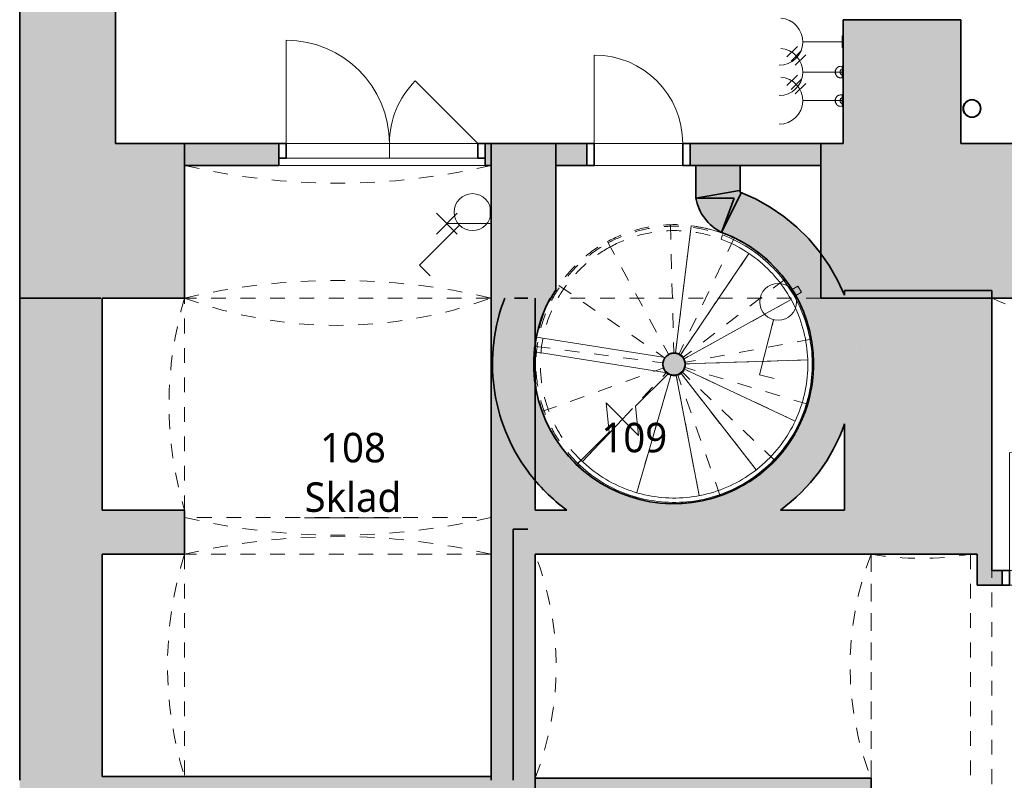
# Model space of a CAD drawing. Header units: metres. Extents: x -0.3 to 46.2, y -4.9 to 27.9.
# Tile 3 of 18: x -0.2 to 6.4, y 10.4 to 15.6. Entities that reach past the tile are written whole.
import ezdxf

# ---------------------------------------------------------------- set-up
doc = ezdxf.new("R2010")
doc.units = ezdxf.units.M
for name, pattern in [('AV - Cerch_ 1 tecka 4mm', [0.006, 0.004, -0.001, 0, -0.001]), ('AV - Cerch_ 2 tecky 2mm', [0.0038, 0.002, -0.0006, 0, -0.0006, 0, -0.0006]), ('AV - Cerch_ 2 tecky 4mm', [0.008, 0.004, -0.0015, 0, -0.001, 0, -0.0015])]:
    doc.linetypes.add(name, pattern=pattern)
doc.layers.add('AV-MISTNOSTI', color=5, linetype='Continuous', lineweight=5, true_color=0x0000ff)
doc.layers.add('AV-TEXTY', color=5, linetype='Continuous', lineweight=13, true_color=0x0000ff)
doc.layers.add('AV-SRAFY', color=7, linetype='Continuous', lineweight=35)
doc.layers.add('AV-STAVBA', color=7, linetype='Continuous', lineweight=18)
doc.styles.add('Trebuchet MS_B', font='trebuc.ttf', dxfattribs={"height": 0.2})

# ---------------------------------------------------------------- blocks, each defined once
blk = doc.blocks.new('GM_Otvor s klenutým nadpražím - 2080x2530_3800-930999-1NP')
at = {"layer": 'AV-STAVBA', "color": 254, "linetype": 'AV - Cerch_ 1 tecka 4mm', "lineweight": 13, "true_color": 0xcccccc}
for p, q in [((-1.04, 0.525), (1.04, 0.525)), ((0.9565, -0.375), (-0.9565, -0.375))]:
    blk.add_line(p, q, dxfattribs=at)
for centre, start, end in [((0, 4.9717), 256.83611, 283.16389), ((0, -4.8217), 76.83611, 103.16389)]:
    blk.add_arc(centre, 4.5667, start, end, dxfattribs=at)
blk = doc.blocks.new('DO_2-P_Ocel_ - 1300x1970-933000-1NP')
at = {"layer": 'AV-STAVBA', "color": 254, "true_color": 0xcccccc}
for p, q in [((-0.7, 0.775), (-0.7, 0.075)), ((0.6, 0.075), (0.1757, 0.4993)), ((-0.75, 0.075), (-0.75, -0.025)), ((-0.7, 0.075), (0.6, 0.075)), ((0, 0.075), (0, -0.025)), ((0.65, 0.075), (0.65, -0.025)), ((-0.7, -0.025), (0.6, -0.025))]:
    blk.add_line(p, q, dxfattribs=at)
at = {"layer": 'AV-STAVBA', "color": 254, "lineweight": 35, "true_color": 0xcccccc}
for p, q in [((-0.7, 0.075), (-0.75, 0.075)), ((-0.7, -0.025), (-0.7, 0.075)), ((0.65, 0.075), (0.6, 0.075)), ((0.6, 0.075), (0.6, -0.025)), ((-0.75, -0.025), (-0.7, -0.025)), ((0.6, -0.025), (0.65, -0.025))]:
    blk.add_line(p, q, dxfattribs=at)
at = {"layer": 'AV-STAVBA', "color": 254, "linetype": 'AV - Cerch_ 1 tecka 4mm', "true_color": 0xcccccc}
for p, q in [((-0.75, 0.075), (0.65, 0.075)), ((-0.7, 0.075), (0.6, 0.075)), ((-0.7, -0.025), (0.6, -0.025)), ((-0.75, -0.075), (0.65, -0.075))]:
    blk.add_line(p, q, dxfattribs=at)
at = {"layer": 'AV-STAVBA', "color": 254, "true_color": 0xcccccc}
for centre, radius, start, end in [((-0.7, 0.075), 0.7, 360, 90), ((0.6, 0.075), 0.6, 135, 180)]:
    blk.add_arc(centre, radius, start, end, dxfattribs=at)
blk = doc.blocks.new('DO_1-P_Ocel_ - 800x1970_100-934089-1NP')
at = {"layer": 'AV-STAVBA', "color": 254, "true_color": 0xcccccc}
for p, q in [((-0.4, 0.85), (-0.4, 0.05)), ((-0.4, 0.05), (0.4, 0.05)), ((-0.4, -0.05), (0.4, -0.05))]:
    blk.add_line(p, q, dxfattribs=at)
at = {"layer": 'AV-STAVBA', "color": 254, "linetype": 'AV - Cerch_ 1 tecka 4mm', "true_color": 0xcccccc}
for p, q in [((-0.45, 0.05), (0.45, 0.05)), ((-0.4, 0.05), (0.4, 0.05)), ((-0.45, -0.05), (0.45, -0.05)), ((-0.4, -0.05), (0.4, -0.05))]:
    blk.add_line(p, q, dxfattribs=at)
at = {"layer": 'AV-STAVBA', "color": 254, "lineweight": 35, "true_color": 0xcccccc}
for p, q in [((-0.4, 0.05), (-0.45, 0.05)), ((-0.45, 0.05), (-0.45, -0.05)), ((-0.4, -0.05), (-0.4, 0.05)), ((0.45, 0.05), (0.4, 0.05)), ((0.4, 0.05), (0.4, -0.05)), ((0.45, -0.05), (0.45, 0.05)), ((-0.45, -0.05), (-0.4, -0.05)), ((0.4, -0.05), (0.45, -0.05))]:
    blk.add_line(p, q, dxfattribs=at)
at = {"layer": 'AV-STAVBA', "color": 254, "true_color": 0xcccccc}
for start, end in [(27.92735, 90), (0, 13.43162)]:
    blk.add_arc((-0.4, 0.05), 0.8, start, end, dxfattribs=at)
blk = doc.blocks.new('GM_Void_valená klenba - GM_Void_valená klenba-1524440-1NP')
at = {"layer": 'AV-STAVBA', "color": 254, "linetype": 'AV - Cerch_ 1 tecka 4mm', "lineweight": 13, "true_color": 0xcccccc}
for p, q in [((-0.76, 1.14), (-0.76, -1.14)), ((-0.76, 1.14), (0.76, 1.14)), ((0.76, 1.14), (0.76, -1.14)), ((-0.76, -1.14), (0.76, -1.14))]:
    blk.add_line(p, q, dxfattribs=at)
for centre, start, end in [((0, 3.0977), 248.78278, 291.21722), ((0, -3.0977), 68.78278, 111.21722)]:
    blk.add_arc(centre, 2.1, start, end, dxfattribs=at)
blk = doc.blocks.new('GM_Void_valená klenba - GM_Void_valená klenba-1557017-1NP')
at = {"layer": 'AV-STAVBA', "color": 254, "linetype": 'AV - Cerch_ 1 tecka 4mm', "lineweight": 13, "true_color": 0xcccccc}
for p, q in [((-0.9, 2.575), (-0.9, -2.575)), ((-0.9, 2.575), (0.9, 2.575)), ((0.9, 2.575), (0.9, -2.575)), ((-0.9, -2.575), (0.9, -2.575))]:
    blk.add_line(p, q, dxfattribs=at)
for centre, start, end in [((0, 4.4724), 244.62307, 270), ((0, 4.4724), 270.68051, 295.37693), ((0, -4.4724), 64.62307, 115.37693)]:
    blk.add_arc(centre, 2.1, start, end, dxfattribs=at)
blk = doc.blocks.new('GM_Void_valená klenba - GM_Void_valená klenba-1557075-1NP')
at = {"layer": 'AV-STAVBA', "color": 254, "linetype": 'AV - Cerch_ 1 tecka 4mm', "lineweight": 13, "true_color": 0xcccccc}
for p, q in [((-0.3375, 1.705), (-0.3375, -1.705)), ((-0.3375, 1.705), (0.3375, 1.705)), ((0.3375, 1.705), (0.3375, -1.705)), ((-0.3375, -1.705), (0.3375, -1.705))]:
    blk.add_line(p, q, dxfattribs=at)
for centre, start, end in [((0, 3.7777), 260.75224, 279.24776), ((0, -3.7777), 80.75224, 99.24776)]:
    blk.add_arc(centre, 2.1, start, end, dxfattribs=at)
blk = doc.blocks.new('GM_Void zešikmen_Klenba valená - GM_Void zešikmen_Klenba valená-1376356-1NP')
at = {"layer": 'AV-STAVBA', "color": 254, "linetype": 'AV - Cerch_ 1 tecka 4mm', "lineweight": 13, "true_color": 0xcccccc}
for centre, start, end in [((1.9248, 16.5122), 249.71643, 290.28357), ((1.9248, 5.7342), 69.71643, 110.28357)]:
    blk.add_arc(centre, 3, start, end, dxfattribs=at)
blk = doc.blocks.new('GM_Otvor s klenutým nadpražím - 2080x1200_2000-1377304-1NP')
at = {"layer": 'AV-STAVBA', "color": 254, "linetype": 'AV - Cerch_ 1 tecka 4mm', "lineweight": 13, "true_color": 0xcccccc}
for p, q in [((-1.04, 0.15), (1.04, 0.15)), ((0.9565, -0.1), (-0.9565, -0.1))]:
    blk.add_line(p, q, dxfattribs=at)
for centre, start, end in [((0, 4.5967), 256.83611, 283.16389), ((0, -4.5467), 76.83611, 103.16389)]:
    blk.add_arc(centre, 4.5667, start, end, dxfattribs=at)
blk = doc.blocks.new('GM_Nika s klenutým nadpražím - 2080x1500_2000-1377833-1NP')
at = {"layer": 'AV-STAVBA', "color": 254, "linetype": 'AV - Cerch_ 1 tecka 4mm', "lineweight": 13, "true_color": 0xcccccc}
blk.add_line((1.04, -0.15), (-1.04, -0.15), dxfattribs=at)
blk = doc.blocks.new('GM_Nika klenutá_zešikmena - GM_Nika klenutá_zešikmena-1378468-1NP')
at = {"layer": 'AV-STAVBA', "color": 254, "linetype": 'AV - Cerch_ 1 tecka 4mm', "lineweight": 13, "true_color": 0xcccccc}
blk.add_line((0.8848, 12.2582), (0.8848, 13.6982), dxfattribs=at)
blk.add_arc((3.2789, 12.9782), 2.5, 163.26174, 196.73826, dxfattribs=at)
blk = doc.blocks.new('GM_Nika klenuá_zešikmena_02 - GM_Nika klenuá_zešikmena_02-1378896-1NP')
at = {"layer": 'AV-STAVBA', "color": 254, "linetype": 'AV - Cerch_ 1 tecka 4mm', "lineweight": 13, "true_color": 0xcccccc}
blk.add_line((0.8848, 11.9582), (0.8848, 10.4482), dxfattribs=at)
blk.add_arc((3.2681, 11.2032), 2.5, 162.42223, 197.57777, dxfattribs=at)
blk = doc.blocks.new('GM_Otvor_obdélníkový - 1800x2330-1414569-1NP')
at = {"layer": 'AV-STAVBA', "color": 254, "linetype": 'AV - Cerch_ 1 tecka 4mm', "lineweight": 13, "true_color": 0xcccccc}
for p, q in [((-0.9, 0.525), (0.9, 0.525)), ((-0.9, -0.525), (0.9, -0.525)), ((-0.9, -0.525), (0.9, -0.525))]:
    blk.add_line(p, q, dxfattribs=at)
blk = doc.blocks.new('DO_1-P_Ocel_ - 600x1970_150-1420426-1NP')
at = {"layer": 'AV-STAVBA', "color": 254, "true_color": 0xcccccc}
for p, q in [((-0.3, 0.675), (-0.3, 0.075)), ((-0.3, 0.075), (0.3, 0.075)), ((-0.3, -0.075), (0.3, -0.075))]:
    blk.add_line(p, q, dxfattribs=at)
at = {"layer": 'AV-STAVBA', "color": 254, "linetype": 'AV - Cerch_ 1 tecka 4mm', "true_color": 0xcccccc}
for p, q in [((-0.35, 0.075), (0.35, 0.075)), ((-0.3, 0.075), (0.3, 0.075)), ((-0.35, -0.075), (0.35, -0.075)), ((-0.3, -0.075), (0.3, -0.075))]:
    blk.add_line(p, q, dxfattribs=at)
at = {"layer": 'AV-STAVBA', "color": 254, "lineweight": 35, "true_color": 0xcccccc}
for p, q in [((-0.3, 0.075), (-0.35, 0.075)), ((-0.3, -0.075), (-0.3, 0.075)), ((0.35, 0.075), (0.3, 0.075)), ((0.3, 0.075), (0.3, -0.075)), ((-0.35, -0.075), (-0.3, -0.075)), ((0.3, -0.075), (0.35, -0.075))]:
    blk.add_line(p, q, dxfattribs=at)
at = {"layer": 'AV-STAVBA', "color": 254, "true_color": 0xcccccc}
blk.add_arc((-0.3, 0.075), 0.6, 0, 90, dxfattribs=at)
blk = doc.blocks.new('Railing - Railing-1420859-1NP')
at = {"layer": 'AV-STAVBA', "color": 254, "linetype": 'AV - Cerch_ 2 tecky 2mm', "true_color": 0xcccccc}
blk.add_line((4.5369, 14.1266), (4.5264, 14.0985), dxfattribs=at)
at = {"layer": 'AV-STAVBA', "color": 254, "true_color": 0xcccccc}
for p, q in [((4.5264, 14.0985), (4.5369, 14.1266)), ((3.5754, 12.5969), (3.554, 12.5758))]:
    blk.add_line(p, q, dxfattribs=at)
at = {"layer": 'AV-STAVBA', "color": 254, "linetype": 'AV - Cerch_ 2 tecky 2mm', "true_color": 0xcccccc}
for points in [[(3.7595, 14.072), (3.8066, 14.0976), (3.9051, 14.1408), (4.0617, 14.1794), (4.2227, 14.1906), (4.3832, 14.1743), (4.4867, 14.1454), (4.5369, 14.1266)], [(3.7739, 14.0457), (3.8308, 14.0767), (3.9514, 14.1264), (4.1439, 14.1609), (4.3394, 14.1536), (4.4657, 14.1212), (4.5264, 14.0985)], [(3.554, 12.5758), (3.5074, 12.6211), (3.4237, 12.7215), (3.3318, 12.8948), (3.2777, 13.0833), (3.2637, 13.2789), (3.2904, 13.4732), (3.3566, 13.6578), (3.4595, 13.8248), (3.5947, 13.9669), (3.7024, 14.0409), (3.7595, 14.072)], [(3.5754, 12.5969), (3.5302, 12.6407), (3.449, 12.7379), (3.36, 12.9057), (3.3075, 13.0882), (3.2939, 13.2776), (3.3197, 13.4658), (3.3838, 13.6445), (3.4834, 13.8062), (3.6143, 13.9438), (3.7186, 14.0156), (3.7739, 14.0457)]]:
    blk.add_open_spline(points, degree=3, dxfattribs=at)
at = {"layer": 'AV-STAVBA', "color": 254, "true_color": 0xcccccc}
for points in [[(4.5369, 14.1266), (4.5981, 14.1037), (4.7157, 14.045), (4.8701, 13.9222), (4.9956, 13.7701), (5.0867, 13.5952), (5.1396, 13.4052), (5.1519, 13.2084), (5.1231, 13.0133), (5.0544, 12.8285), (4.9488, 12.6619), (4.811, 12.5209), (4.6469, 12.4115), (4.4637, 12.3387), (4.2693, 12.3054), (4.0722, 12.3132), (3.8811, 12.3617), (3.7042, 12.4489), (3.6009, 12.5302), (3.554, 12.5758)], [(4.5264, 14.0985), (4.5856, 14.0763), (4.6995, 14.0195), (4.8488, 13.9007), (4.9703, 13.7535), (5.0586, 13.5842), (5.1098, 13.4004), (5.1217, 13.2099), (5.0939, 13.0211), (5.0274, 12.8421), (4.9253, 12.6809), (4.792, 12.5444), (4.6332, 12.4385), (4.4559, 12.3679), (4.2678, 12.3356), (4.077, 12.343), (3.892, 12.3899), (3.7208, 12.4742), (3.6208, 12.5528), (3.5754, 12.5969)]]:
    blk.add_open_spline(points, degree=3, dxfattribs=at)
blk = doc.blocks.new('GM_Dešťový svod_02 - GM_Dešťový svod_02-1503358-1NP')
at = {"layer": 'AV-STAVBA', "color": 254, "lineweight": 35, "true_color": 0xcccccc}
for radius, start, end in [(0.06, 0, 180), (0.058, 0, 180), (0.06, 180, 0), (0.058, 180, 0)]:
    blk.add_arc((6.2304, 14.9853), radius, start, end, dxfattribs=at)
blk = doc.blocks.new('D0089 - 1514 - OÚPSŘ_Benešova_rvt-1-1NP')
at = {"layer": 'AV-SRAFY', "lineweight": 18, "true_color": 0xcccccc}
h = blk.add_hatch(color=254, dxfattribs=at)
h.paths.add_polyline_path([(6.1548, 13.6982), (6.1548, 15.5882), (5.3548, 15.5882), (5.3548, 13.6982)])
h.paths.add_polyline_path([(6.1548, 18.6682), (6.1548, 19.3282), (5.3548, 19.3282), (5.3548, 18.6682)])
h.paths.add_polyline_path([(6.1548, 22.2282), (6.1548, 23.0282), (5.3548, 23.0282), (5.3548, 22.2282)])
h.paths.add_polyline_path([(5.3548, 26.0282), (6.1548, 26.0282), (6.1548, 26.6382), (5.3548, 26.6382), (5.3548, 26.0882)])
h.paths.add_polyline_path([(6.1548, 27.8182), (6.1548, 27.8756), (5.3548, 27.8756), (5.3548, 27.8182)])
for points in [[(0.4148, 14.7482), (0.4148, 26.6382), (-0.2352, 26.6382), (-0.2352, 14.7482)], [(4.3562, 14.3774), (4.6162, 14.3774), (4.6338, 14.4256), (4.6562, 14.4172), (4.6562, 14.5982), (4.3562, 14.5982)], [(4.5308, 14.1438), (4.6633, 14.413), (4.6558, 14.4193), (4.6519, 14.4283), (4.3562, 14.3774), (4.372, 14.3191), (4.3985, 14.2647), (4.4347, 14.2163), (4.4794, 14.1755)], [(5.4547, 13.2516), (5.451, 13.3469), (5.4402, 13.4416), (5.4221, 13.5352), (5.3969, 13.6272), (5.3648, 13.717), (5.3177, 13.8206), (5.2613, 13.9194), (5.1962, 14.0128), (5.1229, 14.0998), (5.0419, 14.1798), (4.954, 14.2521), (4.8599, 14.3161), (4.7604, 14.3713), (4.6451, 14.4214), (4.6338, 14.4256), (4.5308, 14.1438), (4.6276, 14.1022), (4.7192, 14.0502), (4.8045, 13.9883), (4.8823, 13.9174), (4.9519, 13.8383), (5.0122, 13.7519), (5.0627, 13.6595), (5.1026, 13.562), (5.1314, 13.4606), (5.1488, 13.3568), (5.1547, 13.2516), (5.3648, 13.2516)], [(6.2648, 12.2582), (6.3648, 12.2582), (6.3648, 13.7482), (5.3648, 13.7482), (5.3648, 13.717), (5.4039, 13.6044), (5.432, 13.4886), (5.449, 13.3706), (5.4547, 13.2516), (5.3648, 13.2516), (5.3648, 12.2582)], [(6.3648, 11.8482), (6.3648, 12.2582), (6.2648, 12.2582), (6.2648, 11.8482), (6.3093, 11.8482)]]:
    blk.add_hatch(color=254, dxfattribs=at).paths.add_polyline_path(points)
at = {"layer": 'AV-SRAFY', "lineweight": 5, "true_color": 0xcccccc}
h = blk.add_hatch(color=254, dxfattribs=at)
h.paths.add_polyline_path([(3.2615, 13.6982), (3.3732, 13.6982), (3.4048, 13.7525), (3.4048, 14.7482), (2.9648, 14.7482), (2.9648, 13.8482), (3.1248, 13.8482), (3.1248, 13.6982), (3.2148, 13.6982)])
h.paths.add_polyline_path([(5.2048, 13.6982), (5.3548, 13.6982), (5.3548, 14.7482), (5.2048, 14.7482), (5.2048, 13.9408)])
h.paths.add_polyline_path([(-0.2352, 13.6982), (0.3148, 13.6982), (0.3148, 13.8482), (0.8848, 13.8482), (0.8848, 14.7482), (-0.2352, 14.7482), (-0.2352, 13.9408)])
at = {"layer": 'AV-SRAFY', "lineweight": 18, "true_color": 0xcccccc}
h = blk.add_hatch(color=254, dxfattribs=at)
h.paths.add_polyline_path([(2.9648, 14.5982), (2.9648, 14.7482), (2.9248, 14.7482), (2.9248, 14.5982)])
h.paths.add_polyline_path([(1.5248, 14.5982), (1.5248, 14.7482), (0.8848, 14.7482), (0.8848, 14.5982)])
h = blk.add_hatch(color=254, dxfattribs=at)
h.paths.add_polyline_path([(3.6162, 14.5982), (3.6162, 14.7482), (3.4048, 14.7482), (3.4048, 14.5982)])
h.paths.add_polyline_path([(4.3162, 14.5982), (5.2048, 14.5982), (5.2048, 14.7482), (4.3162, 14.7482), (4.3162, 14.6628)])
h = blk.add_hatch(color=254, dxfattribs=at)
h.paths.add_polyline_path([(10.4948, 13.6982), (10.6548, 13.6982), (10.6548, 14.7482), (10.3848, 14.7482), (10.3848, 14.0682), (10.4948, 14.0682), (10.4948, 13.9408)])
h.paths.add_polyline_path([(6.1548, 13.6982), (7.9648, 13.6982), (7.9648, 14.7482), (6.1548, 14.7482), (6.1548, 13.9408)])
h.paths.add_polyline_path([(9.6148, 14.0682), (9.9348, 14.0682), (9.9348, 14.7482), (9.6148, 14.7482)])
at = {"layer": 'AV-SRAFY', "lineweight": 5, "true_color": 0xcccccc}
h = blk.add_hatch(color=254, dxfattribs=at)
h.paths.add_polyline_path([(3.1248, 8.3582), (3.1248, 10.4234), (0.3148, 10.4234), (0.3148, 8.3582), (1.2296, 8.3582)])
h.paths.add_polyline_path([(0.8848, 13.6982), (0.8848, 13.8482), (0.3148, 13.8482), (0.3148, 13.6982), (0.3248, 13.6982)])
h.paths.add_polyline_path([(3.1248, 13.6982), (3.1248, 13.8482), (2.9648, 13.8482), (2.9648, 13.6982)])
for points in [[(0.3148, 10.4234), (0.8848, 10.4234), (0.8848, 10.4482), (0.3248, 10.4482), (0.3248, 11.9582), (0.8848, 11.9582), (0.8848, 12.2582), (0.3248, 12.2582), (0.3248, 13.6982), (-0.2352, 13.6982), (-0.2352, 10.4234)], [(3.1248, 10.4234), (3.2148, 10.4234), (3.2148, 13.6982), (2.9648, 13.6982), (2.9648, 10.4234), (3.1148, 10.4234)], [(3.2148, 12.5215), (3.2148, 13.6982), (3.0586, 13.6982), (3.0195, 13.5807), (2.9925, 13.4599), (2.9776, 13.337), (2.9753, 13.2132), (2.9854, 13.0897), (3.0083, 12.9664), (3.0424, 12.8491), (3.0888, 12.7343), (3.1464, 12.6247)], [(4.145, 12.023), (4.2643, 12.023), (4.3831, 12.0346), (4.5001, 12.0576), (4.6144, 12.0918), (4.7248, 12.137), (4.8304, 12.1926), (4.93, 12.2582), (5.0126, 12.3241), (5.0892, 12.3969), (5.1593, 12.4759), (5.2223, 12.5607), (5.2779, 12.6506), (5.3255, 12.7449), (5.3648, 12.8429), (5.3648, 13.2516), (5.1547, 13.2516), (5.1486, 13.144), (5.1303, 13.0378), (5.1002, 12.9344), (5.0585, 12.835), (5.0058, 12.741), (4.9429, 12.6536), (4.8704, 12.5739), (4.7854, 12.5001), (4.7009, 12.4415), (4.606, 12.3905), (4.5059, 12.3506), (4.4019, 12.3223), (4.2954, 12.3059), (4.1878, 12.3017), (4.0804, 12.3097), (3.9745, 12.3299), (3.8716, 12.3619), (3.7695, 12.4074), (3.68, 12.4596), (3.5937, 12.5241), (3.5153, 12.598), (3.4457, 12.6802), (3.3859, 12.7699), (3.3366, 12.8657), (3.2985, 12.9664), (3.272, 13.0709), (3.2576, 13.1776), (3.2553, 13.2854), (3.2652, 13.3926), (3.2872, 13.4981), (3.321, 13.6004), (3.3662, 13.6982), (3.2148, 13.6982), (3.2148, 12.5215), (3.2732, 12.4483), (3.337, 12.3797), (3.4059, 12.3163), (3.4793, 12.2582), (3.579, 12.1926), (3.6845, 12.137), (3.7949, 12.0918), (3.9092, 12.0576), (4.0263, 12.0346)], [(3.2148, 11.9582), (6.2648, 11.9582), (6.2648, 12.2582), (4.93, 12.2582), (4.8304, 12.1926), (4.7215, 12.1356), (4.6144, 12.0918), (4.5001, 12.0576), (4.3831, 12.0346), (4.2643, 12.023), (4.145, 12.023), (4.0263, 12.0346), (3.9092, 12.0576), (3.795, 12.0918), (3.6845, 12.137), (3.579, 12.1926), (3.4793, 12.2582), (3.2148, 12.2582)], [(3.1248, 10.4234), (3.2148, 10.4234), (3.2148, 12.1282), (3.1148, 12.1282), (3.1148, 10.4234)], [(2.821, 10.4234), (2.9648, 10.4234), (2.9648, 10.4482), (0.8848, 10.4482), (0.8848, 10.4234), (2.821, 10.4234)], [(5.5448, 10.0882), (5.5448, 10.4382), (3.2648, 10.4382), (3.2648, 10.0882)], [(0.8848, 8.0482), (0.8848, 8.3582), (0.3148, 8.3582), (0.3148, 10.4234), (-0.2352, 10.4234), (-0.2352, 8.0482)]]:
    blk.add_hatch(color=254, dxfattribs=at).paths.add_polyline_path(points)
h = blk.add_hatch(color=254, dxfattribs=at)
h.paths.add_polyline_path([(3.2648, 10.1482), (3.2648, 11.9582), (3.2148, 11.9582), (3.2148, 10.4234), (3.1248, 10.4234), (3.1248, 10.1482), (3.2615, 10.1482)])
h.paths.add_polyline_path([(3.2648, 12.2582), (3.2648, 13.6982), (3.2148, 13.6982), (3.2148, 12.2582), (3.2615, 12.2582)])
at = {"layer": 'AV-SRAFY', "lineweight": 18, "true_color": 0xcccccc}
h = blk.add_hatch(color=254, dxfattribs=at)
h.paths.add_polyline_path([(9.1948, 11.7482), (10.6548, 11.7482), (10.6548, 11.8482), (7.3348, 11.8482), (7.3348, 11.7482), (9.1748, 11.7482)])
h.paths.add_polyline_path([(6.2648, 11.7482), (6.4348, 11.7482), (6.4348, 11.8482), (6.2648, 11.8482)])
at = {"layer": 'AV-STAVBA', "lineweight": 5, "true_color": 0xcccccc}
blk.add_hatch(color=254, dxfattribs=at).paths.add_polyline_path([(4.2073, 13.1741), (4.236, 13.1798), (4.2604, 13.1961), (4.2766, 13.2204), (4.2823, 13.2491), (4.2766, 13.2778), (4.2604, 13.3022), (4.236, 13.3184), (4.2073, 13.3241), (4.1786, 13.3184), (4.1543, 13.3022), (4.138, 13.2778), (4.1323, 13.2491), (4.1392, 13.2187), (4.1543, 13.1961), (4.1786, 13.1798)])
at = {"layer": 'AV-STAVBA', "color": 254, "lineweight": 35, "true_color": 0xcccccc}
for p, q in [((-0.2352, 26.6382), (-0.2352, 14.7482)), ((0.4148, 14.7482), (0.4148, 18.6651)), ((6.1548, 15.5882), (5.3548, 15.5882)), ((5.3548, 15.5882), (5.3548, 14.7482)), ((6.1548, 14.7482), (6.1548, 15.5882)), ((-0.2352, 13.6982), (-0.2352, 14.7482)), ((0.8848, 14.7482), (0.4148, 14.7482)), ((0.8848, 13.8482), (0.8848, 14.7482)), ((1.5248, 14.7482), (0.8848, 14.7482)), ((0.8848, 14.7482), (0.8848, 14.5982)), ((1.5248, 14.5982), (1.5248, 14.7482)), ((2.9648, 14.7482), (2.9248, 14.7482)), ((2.9248, 14.7482), (2.9248, 14.5982)), ((2.9648, 13.8482), (2.9648, 14.7482)), ((3.4048, 14.7482), (2.9648, 14.7482)), ((2.9648, 14.5982), (2.9648, 14.7482)), ((3.4048, 14.7482), (3.4048, 13.7525)), ((3.6162, 14.7482), (3.4048, 14.7482)), ((3.4048, 14.7482), (3.4048, 14.5982)), ((3.6162, 14.5982), (3.6162, 14.7482)), ((5.2048, 14.7482), (4.3162, 14.7482)), ((4.3162, 14.7482), (4.3162, 14.5982)), ((5.2048, 13.6982), (5.2048, 14.7482)), ((5.3548, 14.7482), (5.2048, 14.7482)), ((5.2048, 14.5982), (5.2048, 14.7482)), ((7.9648, 14.7482), (6.1548, 14.7482)), ((0.8848, 14.5982), (1.5248, 14.5982)), ((2.9248, 14.5982), (2.9648, 14.5982)), ((3.4048, 14.5982), (3.6162, 14.5982)), ((4.3162, 14.5982), (5.2048, 14.5982)), ((4.6562, 14.5982), (4.3562, 14.5982)), ((4.3562, 14.5982), (4.3562, 14.3774)), ((4.6562, 14.4172), (4.6562, 14.5982)), ((4.6519, 14.4283), (4.3562, 14.3774)), ((4.3562, 14.3774), (4.6162, 14.3774)), ((4.5308, 14.1438), (4.6633, 14.413)), ((4.6162, 14.3774), (4.5308, 14.1438)), ((0.8848, 13.8482), (0.8848, 13.6982)), ((2.9648, 13.8482), (2.9648, 13.6982)), ((6.3648, 13.7482), (5.3648, 13.7482)), ((5.3648, 13.7482), (5.3648, 13.717)), ((6.3648, 12.2582), (6.3648, 13.7482)), ((-0.2352, 13.6982), (-0.2352, 10.4234)), ((0.3148, 13.6982), (-0.2352, 13.6982)), ((0.3248, 13.6982), (0.3248, 12.2582)), ((0.8848, 13.6982), (0.3248, 13.6982)), ((2.9648, 13.6982), (2.9648, 10.4234)), ((3.1248, 13.6982), (3.2148, 13.6982)), ((3.2648, 13.6982), (3.2648, 12.2582)), ((3.3732, 13.6982), (3.3662, 13.6982)), ((5.3548, 13.6982), (5.2048, 13.6982)), ((5.3548, 13.6982), (6.1548, 13.6982)), ((6.1548, 13.6982), (7.9648, 13.6982)), ((5.3648, 12.8429), (5.3648, 12.2582)), ((0.8848, 12.2582), (0.3248, 12.2582)), ((0.8848, 12.2582), (0.8848, 11.9582)), ((3.4793, 12.2582), (3.2648, 12.2582)), ((4.93, 12.2582), (5.3648, 12.2582)), ((6.3648, 11.8482), (6.3648, 12.2582)), ((3.1148, 12.1282), (3.1148, 10.4234)), ((3.1148, 12.1282), (3.2148, 12.1282)), ((0.8848, 11.9582), (0.3248, 11.9582)), ((0.3248, 11.9582), (0.3248, 10.4482)), ((6.2648, 11.9582), (3.2648, 11.9582)), ((3.2648, 11.9582), (3.2648, 10.1482)), ((6.2648, 11.9582), (6.2648, 11.8482)), ((6.2648, 11.8482), (6.2648, 11.7482)), ((6.4348, 11.8482), (6.3648, 11.8482)), ((6.4348, 11.7482), (6.4348, 11.8482)), ((6.2648, 11.7482), (6.4348, 11.7482)), ((0.8848, 10.4482), (0.3248, 10.4482)), ((0.8848, 10.4482), (2.9648, 10.4482)), ((2.9648, 10.4482), (2.9648, 10.4234)), ((3.2648, 10.4382), (5.5448, 10.4382)), ((3.2648, 10.4382), (3.2648, 10.1482)), ((5.5448, 10.4382), (5.5448, 10.0882))]:
    blk.add_line(p, q, dxfattribs=at)
at = {"layer": 'AV-STAVBA', "color": 254, "true_color": 0xcccccc}
for p, q in [((1.5748, 14.7482), (2.8748, 14.7482)), ((1.5748, 14.7482), (2.8748, 14.7482)), ((3.6662, 14.7482), (4.2662, 14.7482)), ((2.9248, 14.5982), (1.5248, 14.5982)), ((4.2662, 14.5982), (3.6662, 14.5982)), ((4.2662, 14.5982), (3.6662, 14.5982)), ((4.3235, 14.1895), (4.2175, 13.326)), ((4.5296, 14.1403), (4.5308, 14.1438)), ((4.7161, 14.0006), (4.2518, 13.3131)), ((4.7388, 14.0341), (4.7328, 14.0252)), ((5.0371, 13.7064), (5.0281, 13.7015)), ((5.0025, 13.6873), (4.2765, 13.2861)), ((3.3255, 13.6115), (3.317, 13.5899)), ((3.2876, 13.4993), (3.2859, 13.4932)), ((3.2734, 13.4321), (4.147, 13.2937)), ((4.1608, 13.1903), (3.2648, 13.3322)), ((4.2172, 13.3235), (4.2175, 13.326)), ((5.1151, 13.2781), (4.2863, 13.2508)), ((5.1531, 13.2794), (5.1441, 13.2791)), ((3.9539, 12.3772), (4.186, 13.173)), ((4.3777, 12.3568), (4.2226, 13.1712)), ((4.2247, 13.1776), (4.2247, 13.1719)), ((4.7644, 12.5313), (4.256, 13.1863)), ((5.0295, 12.8625), (4.2789, 13.2149)), ((3.5858, 12.5879), (3.8565, 12.8752)), ((5.0634, 12.8466), (5.0557, 12.8503)), ((3.5577, 12.558), (3.5653, 12.5661)), ((4.7875, 12.5015), (4.7821, 12.5085)), ((3.943, 12.3397), (3.9457, 12.3489)), ((4.3847, 12.3196), (4.3831, 12.3282))]:
    blk.add_line(p, q, dxfattribs=at)
at = {"layer": 'AV-STAVBA', "color": 254, "linetype": 'AV - Cerch_ 2 tecky 4mm', "true_color": 0xcccccc}
for p, q in [((4.1827, 14.1962), (4.2059, 13.3265)), ((4.1827, 14.1962), (4.2059, 13.3265)), ((4.3235, 14.1895), (4.2175, 13.326)), ((3.7546, 14.0812), (4.1705, 13.317)), ((3.7546, 14.0812), (4.1705, 13.317)), ((4.6164, 14.1041), (4.2417, 13.3189)), ((4.6164, 14.1041), (4.2417, 13.3189)), ((4.7161, 14.0006), (4.2518, 13.3131)), ((4.7388, 14.0341), (4.7328, 14.0252)), ((3.4255, 13.7841), (4.1433, 13.2925)), ((3.4255, 13.7841), (4.1433, 13.2925)), ((4.9608, 13.8249), (4.2701, 13.2958)), ((4.9608, 13.8249), (4.2701, 13.2958)), ((5.0371, 13.7064), (5.0281, 13.7015)), ((5.0025, 13.6873), (4.2765, 13.2861)), ((5.1407, 13.4196), (4.285, 13.2624)), ((5.1407, 13.4196), (4.285, 13.2624)), ((3.2674, 13.3698), (4.1302, 13.2583)), ((3.2674, 13.3698), (4.1302, 13.2583)), ((5.1151, 13.2781), (4.2863, 13.2508)), ((5.1531, 13.2794), (5.1441, 13.2791)), ((3.3149, 12.929), (4.1342, 13.2218)), ((3.3149, 12.929), (4.1342, 13.2218)), ((3.8565, 12.8752), (4.1542, 13.1912)), ((3.8565, 12.8752), (4.1542, 13.1912)), ((3.9539, 12.3772), (4.186, 13.173)), ((4.3777, 12.3568), (4.2226, 13.1712)), ((4.5214, 12.3532), (4.2338, 13.1743)), ((4.7644, 12.5313), (4.256, 13.1863)), ((4.894, 12.5935), (4.2646, 13.1941)), ((4.894, 12.5935), (4.2646, 13.1941)), ((5.0295, 12.8625), (4.2789, 13.2149)), ((5.1167, 12.9769), (4.283, 13.2258)), ((5.1167, 12.9769), (4.283, 13.2258)), ((3.5858, 12.5879), (3.8565, 12.8752)), ((5.0634, 12.8466), (5.0557, 12.8503)), ((3.5577, 12.558), (3.5653, 12.5661)), ((4.7875, 12.5015), (4.7821, 12.5085)), ((3.943, 12.3397), (3.9457, 12.3489)), ((4.3847, 12.3196), (4.3831, 12.3282))]:
    blk.add_line(p, q, dxfattribs=at)
at = {"layer": 'AV-STAVBA', "color": 254, "lineweight": 13, "true_color": 0xcccccc}
for p, q in [((4.1663, 13.1818), (3.9453, 12.9631)), ((3.7466, 12.9862), (3.7676, 12.7872)), ((3.9664, 12.7641), (3.7466, 12.9862)), ((3.9453, 12.9631), (3.9664, 12.7641)), ((3.7676, 12.7872), (3.5466, 12.5685))]:
    blk.add_line(p, q, dxfattribs=at)
at = {"layer": 'AV-STAVBA', "color": 254, "lineweight": 35, "true_color": 0xcccccc, "flags": 128}
blk.add_lwpolyline([(5.3648, 13.717), (5.3177, 13.8206), (5.2613, 13.9194), (5.1962, 14.0128), (5.1228, 14.0998), (5.0419, 14.1798), (4.954, 14.2521), (4.8599, 14.3161), (4.7604, 14.3713), (4.6563, 14.4172)], dxfattribs=at)
at = {"layer": 'AV-STAVBA', "color": 254, "lineweight": 35, "true_color": 0xcccccc}
for centre, radius, start, end in [((4.6726, 14.4319), 0.3211, 189.77141, 243.79258), ((4.6726, 14.4319), 0.0211, 189.77141, 243.79258), ((4.2047, 13.2516), 0.95, 0, 69.92055), ((4.2079, 13.2482), 0.9484, 147.87234, 151.67275), ((4.2047, 13.2516), 1.23, 158.70853, 216.41184), ((4.2047, 13.2516), 0.95, 151.95694, 360), ((4.2073, 13.2491), 0.075, 0, 180), ((4.2073, 13.2491), 0.075, 180, 360), ((4.2047, 13.2516), 1.23, 306.13603, 340.59546), ((4.2047, 13.2516), 1.23, 216.41184, 233.86397)]:
    blk.add_arc(centre, radius, start, end, dxfattribs=at)
at = {"layer": 'AV-STAVBA', "color": 254, "true_color": 0xcccccc}
for centre, radius, start, end in [((4.2079, 13.2482), 0.9484, 64.48558, 83.0003), ((4.2079, 13.2482), 0.9484, 75.11955, 77.03928), ((4.2079, 13.2482), 0.9484, 70.17441, 71.05128), ((4.2079, 13.2482), 0.9484, 37.44882, 64.48558), ((4.2079, 13.2482), 0.9484, 10.41205, 37.44882), ((4.2047, 13.2516), 0.95, 171.15406, 171.63255), ((4.2079, 13.2482), 0.9484, 343.37529, 10.41205), ((4.2073, 13.2491), 0.075, 114.20118, 133.86431), ((4.2073, 13.2491), 0.075, 91.36736, 110.94012), ((4.2073, 13.2491), 0.075, 82.44694, 88.22323), ((4.2079, 13.2482), 0.0784, 64.48558, 83.0003), ((4.2079, 13.2482), 0.0784, 37.44882, 64.48558), ((4.2073, 13.2491), 0.075, 158.83763, 180), ((4.2073, 13.2491), 0.075, 180, 200.5502), ((4.2073, 13.2491), 0.075, 143.51536, 156.90285), ((4.2073, 13.2491), 0.075, 136.76435, 143.51536), ((4.2079, 13.2482), 0.0784, 10.41205, 37.44882), ((4.2079, 13.2482), 0.0784, 343.37529, 10.41205), ((4.2073, 13.2491), 0.075, 204.00111, 223.20416), ((4.2073, 13.2491), 0.075, 226.86583, 231.67112), ((4.2079, 13.2482), 0.0784, 237.92406, 289.30176), ((4.2079, 13.2482), 0.0784, 289.30176, 316.33852), ((4.2079, 13.2482), 0.0784, 316.33852, 343.37529), ((4.2079, 13.2482), 0.9484, 316.33852, 343.37529), ((4.2079, 13.2482), 0.9484, 225.78864, 289.30176), ((4.2079, 13.2482), 0.9484, 289.30176, 316.33852)]:
    blk.add_arc(centre, radius, start, end, dxfattribs=at)
at = {"layer": 'AV-STAVBA', "color": 254, "linetype": 'AV - Cerch_ 2 tecky 4mm', "true_color": 0xcccccc}
for points in [[(3.7546, 14.0812), (3.8119, 14.1124), (3.933, 14.1629), (4.1263, 14.1998), (4.3231, 14.1963), (4.515, 14.1526), (4.6939, 14.0705), (4.8521, 13.9534), (4.983, 13.8064), (5.081, 13.6356), (5.1418, 13.4484), (5.163, 13.2528), (5.1437, 13.0569), (5.0846, 12.8691), (4.9883, 12.6975), (4.8588, 12.5492), (4.7017, 12.4306), (4.583, 12.3747), (4.5214, 12.3532)], [(3.5466, 12.5685), (3.4995, 12.6143), (3.4149, 12.7158), (3.322, 12.891), (3.2674, 13.0816), (3.2532, 13.2794), (3.2802, 13.4758), (3.3472, 13.6624), (3.4513, 13.8312), (3.5879, 13.9748), (3.6968, 14.0497), (3.7546, 14.0812)], [(4.1663, 13.1818), (4.1586, 13.1866), (4.145, 13.199), (4.132, 13.2233), (4.128, 13.2507), (4.1336, 13.2777), (4.1481, 13.3012), (4.1625, 13.3127), (4.1705, 13.317)], [(4.1705, 13.317), (4.1789, 13.3216), (4.1974, 13.3276), (4.2266, 13.3261), (4.2534, 13.3142), (4.274, 13.2935), (4.2859, 13.2668), (4.2874, 13.2376), (4.2783, 13.2098), (4.2598, 13.1871), (4.2429, 13.1774), (4.2338, 13.1743)]]:
    blk.add_open_spline(points, degree=3, dxfattribs=at)
at = {"layer": 'AV-STAVBA', "color": 254, "lineweight": 18, "true_color": 0xcccccc}
for name, p in [('DO_2-P_Ocel_ - 1300x1970-933000-1NP', (2.2748, 14.6732)), ('DO_1-P_Ocel_ - 600x1970_150-1420426-1NP', (3.9662, 14.6732)), ('GM_Dešťový svod_02 - GM_Dešťový svod_02-1503358-1NP', (0, 0)), ('Railing - Railing-1420859-1NP', (0, 0)), ('GM_Nika klenutá_zešikmena - GM_Nika klenutá_zešikmena-1378468-1NP', (0, 0)), ('GM_Void zešikmen_Klenba valená - GM_Void zešikmen_Klenba valená-1376356-1NP', (0, 0)), ('GM_Void_valená klenba - GM_Void_valená klenba-1557017-1NP', (7.2648, 11.1232)), ('DO_1-P_Ocel_ - 800x1970_100-934089-1NP', (6.8848, 11.7982)), ('GM_Nika klenuá_zešikmena_02 - GM_Nika klenuá_zešikmena_02-1378896-1NP', (0, 0)), ('GM_Void_valená klenba - GM_Void_valená klenba-1557075-1NP', (5.8823, 10.2532))]:
    blk.add_blockref(name, p, dxfattribs=at)
for name, p, rotation in [('GM_Otvor_obdélníkový - 1800x2330-1414569-1NP', (4.3048, 14.2232), 180), ('GM_Otvor s klenutým nadpražím - 2080x2530_3800-930999-1NP', (1.9248, 14.2232), 180), ('GM_Otvor s klenutým nadpražím - 2080x1200_2000-1377304-1NP', (1.9248, 12.1082), 180), ('GM_Void_valená klenba - GM_Void_valená klenba-1524440-1NP', (4.4048, 11.1982), 89.9999999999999), ('GM_Nika s klenutým nadpražím - 2080x1500_2000-1377833-1NP', (1.9248, 10.2982), 180)]:
    blk.add_blockref(name, p, dxfattribs=dict(at, rotation=rotation))
blk = doc.blocks.new('EF_Vypínač - Jednoklapka-835338-1NP')
at = {"layer": 'AV-STAVBA'}
for p, q in [((5.6996, 26.0282), (5.6996, 26.0232)), ((5.6996, 26.0232), (5.7796, 26.0232)), ((5.7696, 26.0232), (5.7096, 26.0232)), ((5.7096, 26.0232), (5.7696, 26.0232)), ((5.7796, 26.0232), (5.7796, 26.0282))]:
    blk.add_line(p, q, dxfattribs=at)
blk = doc.blocks.new('EF_Vypínač - Jednoklapka-V4-1NP')
at = {"layer": 'AV-STAVBA'}
for p, q in [((5.0099, 13.7562), (5.0487, 13.7791)), ((5.0487, 13.7791), (5.0731, 13.7378)), ((4.9975, 13.7674), (5.0018, 13.77)), ((5.0382, 13.6986), (4.9975, 13.7674)), ((5.0018, 13.77), (5.0425, 13.7011)), ((5.0026, 13.7588), (5.0331, 13.7072)), ((5.0331, 13.7072), (5.0026, 13.7588)), ((5.0731, 13.7378), (5.0344, 13.7149)), ((5.0425, 13.7011), (5.0382, 13.6986))]:
    blk.add_line(p, q, dxfattribs=at)
blk = doc.blocks.new('EF_Zásuvka trojfázová - Zásuvka trojfázová-852104-1NP')
at = {"layer": 'AV-STAVBA'}
for p, q in [((5.3345, 15.271), (5.3548, 15.2725)), ((5.3498, 15.1925), (5.3498, 15.2725)), ((5.3498, 15.2725), (5.3548, 15.2725)), ((5.3548, 15.1925), (5.3345, 15.194)), ((5.3548, 15.1925), (5.3498, 15.1925))]:
    blk.add_line(p, q, dxfattribs=at)
blk.add_arc((5.3548, 15.2325), 0.02, 90, 270, dxfattribs=at)
for start_param, end_param in [(0.970322, 1.570796), (1.570796, 2.17112)]:
    blk.add_ellipse((5.3245, 15.2325), major_axis=(0, 0.025), ratio=0.939693, start_param=start_param, end_param=end_param, dxfattribs=at)
blk.add_open_spline([(5.3345, 15.194), (5.3324, 15.1942), (5.3285, 15.1949), (5.323, 15.1969), (5.3187, 15.1995), (5.3156, 15.2021), (5.3134, 15.2042), (5.3114, 15.2064), (5.3095, 15.2089), (5.3079, 15.2116), (5.3064, 15.2143), (5.3052, 15.2171), (5.3042, 15.2201), (5.3034, 15.2232), (5.3028, 15.2265), (5.3025, 15.2301), (5.3024, 15.2341), (5.3027, 15.238), (5.3036, 15.2431), (5.3052, 15.2482), (5.3075, 15.2528), (5.3095, 15.2561), (5.3119, 15.2592), (5.3144, 15.2619), (5.3173, 15.2644), (5.3215, 15.2673), (5.327, 15.2698), (5.3319, 15.2708), (5.3345, 15.271)], degree=3, knots=[0, 0, 0, 0, 0.055556, 0.111111, 0.166667, 0.194444, 0.222222, 0.25, 0.277778, 0.305556, 0.333333, 0.361111, 0.388889, 0.416667, 0.444444, 0.479167, 0.513889, 0.548611, 0.583333, 0.652778, 0.6875, 0.722222, 0.756944, 0.791667, 0.826389, 0.861111, 0.930556, 1, 1, 1, 1], dxfattribs=at)
blk = doc.blocks.new('EF_Zásuvka - Jednozásuvka-840808-1NP')
at = {"layer": 'AV-STAVBA'}
for p, q in [((5.3498, 15.3984), (5.3498, 15.4784)), ((5.3498, 15.4784), (5.3548, 15.4784)), ((5.3498, 15.4084), (5.3498, 15.4684)), ((5.3498, 15.4684), (5.3498, 15.4084)), ((5.3498, 15.4084), (5.3498, 15.4684)), ((5.3498, 15.4634), (5.3498, 15.4134)), ((5.3498, 15.4564), (5.3498, 15.4184)), ((5.3498, 15.4564), (5.3498, 15.4184)), ((5.3498, 15.4497), (5.3498, 15.4459)), ((5.3498, 15.4497), (5.3498, 15.4459)), ((5.3498, 15.4397), (5.3498, 15.4359)), ((5.3498, 15.4397), (5.3498, 15.4359)), ((5.3498, 15.4259), (5.3498, 15.4297)), ((5.3498, 15.4259), (5.3498, 15.4297)), ((5.3548, 15.3984), (5.3498, 15.3984))]:
    blk.add_line(p, q, dxfattribs=at)
blk = doc.blocks.new('LF_kulový vrchlík - 80_200-V12-1NP')
at = {"layer": 'AV-STAVBA', "color": 5, "true_color": 0x0000ff}
for p, q in [((2.7355, 14.1329), (2.5941, 14.2743)), ((2.7355, 14.2743), (2.5941, 14.1329)), ((2.9632, 14.2036), (2.6648, 14.2036))]:
    blk.add_line(p, q, dxfattribs=at)

msp = doc.modelspace()

# ---------------------------------------------------------------- linework, layer by layer
at = {"layer": 'AV-TEXTY', "lineweight": 5}
for p, q in [((4.9742, 15.3354), (5.0449, 15.4061)), ((5.0025, 15.3071), (5.0732, 15.3779)), ((5.0816, 15.4384), (5.3548, 15.4384)), ((5.0308, 15.2789), (5.1015, 15.3496)), ((4.9742, 15.1415), (5.0449, 15.2122)), ((5.0025, 15.1132), (5.0732, 15.184)), ((5.0816, 15.2325), (5.3548, 15.2325)), ((5.0308, 15.085), (5.1015, 15.1557)), ((5.0816, 15.0386), (5.3548, 15.0386)), ((2.7514, 14.1935), (2.4788, 13.9209)), ((2.7514, 14.1935), (2.7217, 14.1638)), ((2.4788, 13.9209), (2.5507, 13.8489)), ((4.8836, 13.5508), (4.7879, 13.1773)), ((4.8836, 13.5508), (4.8731, 13.5101)), ((4.7879, 13.1773), (4.8864, 13.152))]:
    msp.add_line(p, q, dxfattribs=at)
for centre in [(2.8398, 14.2819), (4.9146, 13.6719)]:
    msp.add_circle(centre, 0.125, dxfattribs=at)
for centre in [(4.9216, 15.4384), (4.9216, 15.2325), (4.9216, 15.0386)]:
    msp.add_arc(centre, 0.16, 270, 86.41054, dxfattribs=at)

# ---------------------------------------------------------------- block references
at = {"lineweight": 5}
msp.add_blockref('D0089 - 1514 - OÚPSŘ_Benešova_rvt-1-1NP', (0, 0), dxfattribs=at)
at = {"layer": 'AV-STAVBA'}
for name, p in [('EF_Zásuvka - Jednozásuvka-840808-1NP', (0, 0)), ('EF_Zásuvka trojfázová - Zásuvka trojfázová-852104-1NP', (0, 0)), ('EF_Zásuvka trojfázová - Zásuvka trojfázová-852104-1NP', (0, -0.1939)), ('EF_Vypínač - Jednoklapka-V4-1NP', (0, 0))]:
    msp.add_blockref(name, p, dxfattribs=at)
at = {"layer": 'AV-STAVBA', "rotation": 269.9999999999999}
msp.add_blockref('EF_Vypínač - Jednoklapka-835338-1NP', (-23.0634, 20.0215), dxfattribs=at)
at = {"layer": 'AV-STAVBA', "color": 5, "true_color": 0x0000ff}
msp.add_blockref('LF_kulový vrchlík - 80_200-V12-1NP', (0, 0), dxfattribs=at)

# ---------------------------------------------------------------- texts
at = {"layer": 'AV-MISTNOSTI', "char_height": 0.2, "attachment_point": 1, "style": 'Trebuchet MS_B'}
for s, insert, width in [('109', (3.7139, 12.8508), 0.601266), ('108', (1.8045, 12.7825), 0.601266), ('\\LSklad', (1.699, 12.4462), 0.857806)]:
    msp.add_mtext(s, dxfattribs=dict(at, insert=insert, width=width))

doc.saveas('drawing.dxf')
